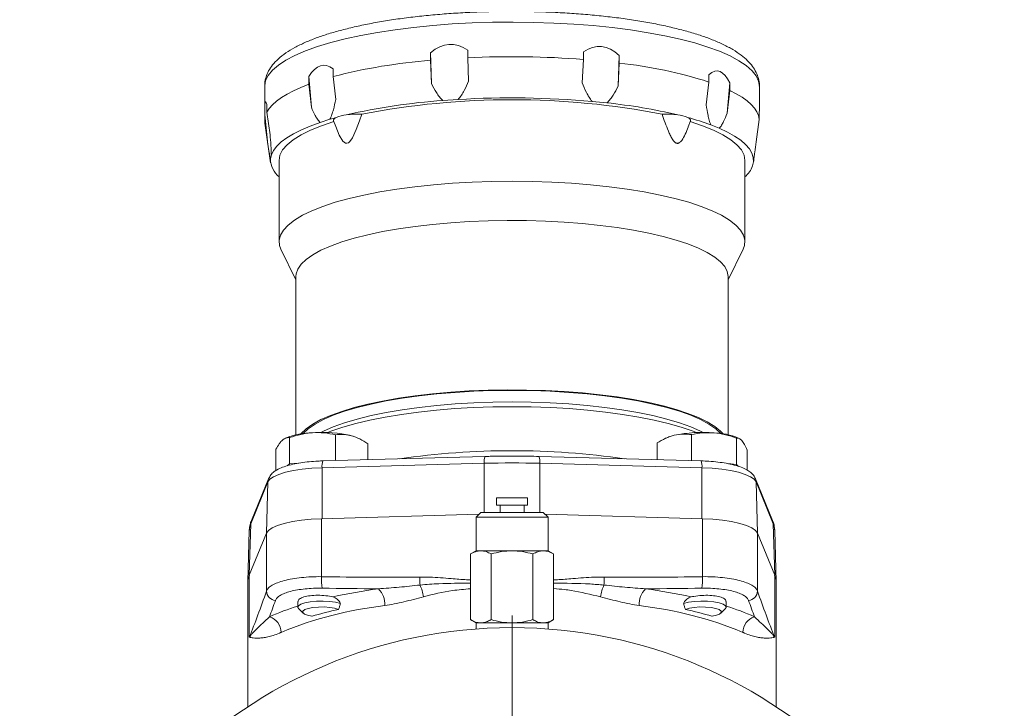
# Model space of a CAD drawing. Header units: millimetres. Extents: x 2 to 244, y -167 to 549.
# Tile 13 of 14: x 21 to 226, y 316 to 459. Entities that reach past the tile are written whole.
import ezdxf

# ---------------------------------------------------------------- set-up
doc = ezdxf.new("R2010")
doc.units = ezdxf.units.MM

# ---------------------------------------------------------------- blocks, each defined once
blk = doc.blocks.new('SW_CENTERMARKSYMBOL_0')
at = {"color": 0, "linetype": 'Continuous', "lineweight": 0}
for p, q in [((0, 5), (0, 102.5)), ((0, 0), (0, 2.5)), ((-5, 0), (-102.5, 0)), ((0, 0), (-2.5, 0)), ((0, 0), (0, -2.5)), ((0, 0), (2.5, 0)), ((5, 0), (102.5, 0)), ((0, -5), (0, -102.5))]:
    blk.add_line(p, q, dxfattribs=at)

msp = doc.modelspace()

# ---------------------------------------------------------------- linework, layer by layer
at = {"color": 7, "linetype": 'Continuous', "lineweight": 15}
for p, q in [((106.41, 452.45), (106.58, 446.02)), ((106.41, 450.86), (106.41, 452.45)), ((114.14, 452.98), (114.14, 451.39)), ((114.14, 451.39), (114.31, 446.55)), ((137.98, 446.2), (138.23, 451.04)), ((138.23, 451.04), (138.23, 452.63)), ((145.44, 445.45), (145.68, 451.88)), ((145.68, 451.88), (145.68, 450.29)), ((86.12, 449.08), (86.12, 447.48)), ((106.58, 446.02), (106.41, 450.86)), ((145.68, 450.29), (145.44, 445.45)), ((81.06, 445.88), (81.06, 447.47)), ((81.06, 447.47), (81.59, 441.1)), ((86.12, 447.48), (86.65, 442.7)), ((164.37, 446.34), (164.37, 447.93)), ((71.86, 445.54), (71.86, 445.48)), ((71.86, 445.48), (71.86, 440.54)), ((81.59, 441.1), (81.06, 445.88)), ((163.8, 441.57), (164.37, 446.34)), ((168.12, 439.83), (168.7, 446.19)), ((168.7, 446.19), (168.7, 444.59)), ((174.86, 440.54), (174.86, 445.48)), ((168.7, 444.59), (168.12, 439.83)), ((72.32, 441.65), (72.32, 440.06)), ((112.12, 442.72), (108.97, 442.5)), ((143.08, 442), (140.05, 442.31)), ((71.87, 437.99), (71.87, 439.58)), ((71.87, 439.58), (72.55, 433.31)), ((72.32, 440.06), (73, 435.38)), ((174.84, 438.56), (174.84, 440.15)), ((71.87, 437.99), (71.89, 437.77)), ((72.55, 433.31), (71.87, 437.99)), ((71.89, 437.77), (73.09, 429.54)), ((85.45, 438.58), (83.39, 437.93)), ((86.21, 438.23), (86.65, 437.05)), ((160.03, 436.98), (160.5, 438.23)), ((166.51, 436.71), (164.75, 437.42)), ((174.16, 433.9), (174.84, 438.56)), ((73.25, 431.18), (73.07, 430.34)), ((74.86, 430.03), (74.86, 413.12)), ((171.86, 413.12), (171.86, 430.03)), ((173.46, 428.87), (173.64, 429.71)), ((75.24, 411.55), (78.36, 405.14)), ((168.36, 405.14), (171.48, 411.55)), ((78.36, 405.87), (78.36, 372.91)), ((168.36, 372.91), (168.36, 405.87)), ((76.23, 372.23), (76.08, 372.16)), ((77.06, 366.89), (77.06, 372.33)), ((86.62, 367.56), (86.62, 372.91)), ((91.57, 372.09), (91.29, 372.23)), ((93.32, 367.74), (93.32, 371.05)), ((153.56, 367.74), (153.56, 371.22)), ((155.42, 372.23), (154.97, 372.01)), ((160.74, 367.54), (160.74, 372.95)), ((170.12, 366.76), (170.12, 372.21)), ((170.76, 372.09), (170.48, 372.23)), ((74.2, 365.43), (74.2, 369.9)), ((172.34, 365.57), (172.34, 369.74)), ((77.06, 366.89), (78.88, 367)), ((117.57, 366.98), (83.83, 366.05)), ((117.73, 368.41), (83.99, 367.49)), ((162.72, 367.49), (128.98, 368.41)), ((162.88, 366.05), (129.14, 366.98)), ((76.56, 366.47), (77.06, 366.89)), ((168.32, 366.91), (170.12, 366.76)), ((170.12, 366.76), (170.5, 366.35)), ((72.54, 363.13), (68.95, 354.4)), ((72.67, 363.78), (69.09, 355.05)), ((72.54, 363.13), (72.25, 352.46)), ((177.62, 355.05), (174.04, 363.78)), ((174.17, 363.13), (174.46, 352.46)), ((177.76, 354.4), (174.17, 363.13)), ((120.11, 359.78), (120.11, 358.28)), ((121.04, 359.78), (120.11, 359.78)), ((126.61, 359.78), (121.04, 359.78)), ((126.61, 358.28), (126.61, 359.78)), ((116.86, 356.78), (115.86, 355.78)), ((116.86, 356.78), (129.86, 356.78)), ((121.04, 358.28), (120.11, 358.28)), ((120.86, 358.28), (120.86, 356.78)), ((126.61, 358.28), (121.04, 358.28)), ((125.86, 356.78), (125.86, 358.28)), ((130.86, 355.78), (129.86, 356.78)), ((83.7, 355.45), (116.5, 356.42)), ((83.7, 343.39), (83.7, 355.45)), ((115.86, 355.78), (115.86, 348.78)), ((130.86, 355.78), (115.86, 355.78)), ((130.21, 356.42), (163.01, 355.45)), ((130.86, 348.78), (130.86, 355.78)), ((163.01, 343.39), (163.01, 355.45)), ((68.65, 353), (68.36, 342.32)), ((68.65, 353.05), (68.65, 353)), ((68.95, 354.4), (68.66, 343.73)), ((177.76, 354.4), (178.05, 343.73)), ((178.03, 353.16), (177.98, 353.59)), ((178.06, 353), (178.06, 353.11)), ((178.35, 342.32), (178.06, 353)), ((72.25, 352.46), (68.66, 343.73)), ((72.25, 340.4), (72.25, 352.46)), ((174.46, 340.4), (174.46, 352.46)), ((178.05, 343.73), (174.46, 352.46)), ((115.86, 348.78), (114.69, 348.11)), ((116.86, 348.78), (115.86, 348.78)), ((123.36, 348.78), (116.86, 348.78)), ((129.85, 348.78), (123.36, 348.78)), ((130.86, 348.78), (129.85, 348.78)), ((132.02, 348.11), (130.86, 348.78)), ((114.69, 348.11), (114.69, 334.45)), ((119.02, 348.11), (119.02, 334.45)), ((127.69, 348.11), (127.69, 334.45)), ((132.02, 348.11), (132.02, 334.45)), ((68.66, 330.83), (68.66, 343.73)), ((178.05, 330.83), (178.05, 343.73)), ((68.36, 342.22), (68.36, 316.29)), ((178.36, 316.29), (178.36, 342.22)), ((78.76, 338.19), (78.76, 337.02)), ((78.94, 336.67), (79.9, 335.77)), ((166.81, 335.77), (167.77, 336.67)), ((167.95, 337.02), (167.95, 338.19)), ((114.69, 334.45), (115.86, 333.78)), ((130.86, 333.78), (132.02, 334.45)), ((115.86, 333.78), (115.86, 332.49)), ((116.86, 333.78), (115.86, 333.78)), ((123.36, 333.78), (116.86, 333.78)), ((129.85, 333.78), (123.36, 333.78)), ((130.86, 333.78), (129.85, 333.78)), ((130.86, 332.5), (130.86, 333.78))]:
    msp.add_line(p, q, dxfattribs=at)
at = {"color": 8, "linetype": 'Continuous', "lineweight": 15}
for p, q in [((117.57, 366.98), (117.55, 356.78)), ((129.14, 366.98), (129.16, 356.78)), ((83.83, 366.05), (83.8, 355.45)), ((162.88, 366.05), (162.91, 355.45))]:
    msp.add_line(p, q, dxfattribs=at)
at = {"color": 8, "linetype": 'Continuous', "lineweight": 15, "flags": 128}
for points in [[(174.86, 445.48), (174.7, 446.53), (174.19, 447.62), (173.33, 448.7), (172.13, 449.76), (170.6, 450.78), (168.75, 451.78), (166.59, 452.73), (164.13, 453.62), (161.39, 454.47), (158.39, 455.25), (155.16, 455.97), (151.7, 456.61), (148.06, 457.18), (144.24, 457.67), (140.28, 458.07), (136.21, 458.39), (132.04, 458.62), (127.82, 458.76), (123.57, 458.81), (119.32, 458.77), (115.09, 458.64), (110.92, 458.42), (106.84, 458.11), (102.86, 457.71), (99.03, 457.23), (95.37, 456.67), (91.89, 456.03), (88.63, 455.33), (85.61, 454.55), (82.85, 453.71), (80.36, 452.82), (78.16, 451.87), (76.28, 450.89), (74.72, 449.86), (73.48, 448.81), (72.59, 447.73), (72.05, 446.64), (71.86, 445.54)], [(72.54, 363.13), (72.58, 363.5), (72.67, 363.79)], [(174.04, 363.78), (174.13, 363.5), (174.17, 363.13)], [(68.95, 354.4), (69, 354.76), (69.09, 355.05)], [(177.62, 355.05), (177.71, 354.76), (177.76, 354.4)]]:
    msp.add_lwpolyline(points, dxfattribs=at)
at = {"color": 7, "linetype": 'Continuous', "lineweight": 15, "flags": 128}
for points in [[(81.06, 445.88), (79.4, 445.22), (77.89, 444.53), (76.54, 443.83), (75.35, 443.1), (74.34, 442.36), (73.49, 441.6), (72.82, 440.84), (72.32, 440.06)], [(174.84, 438.56), (174.69, 439.34), (174.36, 440.13), (173.84, 440.9), (173.16, 441.67), (172.29, 442.43), (171.26, 443.17), (170.06, 443.89), (168.7, 444.59)], [(86.21, 438.23), (86.18, 438.33), (86.19, 438.44), (86.24, 438.55), (86.32, 438.65), (86.43, 438.76), (86.58, 438.86), (86.76, 438.96)], [(86.69, 437.07), (87.4, 435.26), (88.16, 434.02), (88.68, 433.61), (88.97, 433.58), (89.28, 433.69), (89.62, 433.99), (90.13, 434.74), (90.94, 436.45), (91.62, 438.25), (92.1, 439.63), (92.1, 439.63)], [(160.5, 438.23), (160.53, 438.33), (160.52, 438.44), (160.47, 438.55), (160.39, 438.65), (160.28, 438.76), (160.13, 438.86), (159.95, 438.96)], [(83.39, 437.93), (81.34, 437.18), (79.5, 436.4), (77.87, 435.59), (76.47, 434.74), (75.31, 433.88), (74.38, 432.99), (73.69, 432.09), (73.25, 431.18)], [(86.27, 438.12), (83.68, 437.25), (81.39, 436.32), (79.43, 435.35), (77.8, 434.33), (76.52, 433.29), (75.6, 432.21), (75.04, 431.12), (74.86, 430.03)], [(171.86, 430.03), (171.67, 431.12), (171.11, 432.21), (170.19, 433.29), (168.91, 434.33), (167.28, 435.35), (165.32, 436.32), (163.03, 437.25), (160.44, 438.12)], [(173.64, 429.71), (173.6, 430.63), (173.31, 431.54), (172.78, 432.45), (172, 433.34), (170.97, 434.22), (169.71, 435.08), (168.22, 435.91), (166.51, 436.71)], [(75.24, 411.55), (74.96, 412.31), (74.87, 413.39), (75.13, 414.46), (75.76, 415.53), (76.73, 416.58), (78.06, 417.61), (79.71, 418.6), (81.7, 419.55), (83.99, 420.45), (86.57, 421.3), (89.42, 422.09), (92.53, 422.81), (95.86, 423.46), (99.4, 424.04), (103.11, 424.53), (106.98, 424.94), (110.97, 425.26), (115.04, 425.49), (119.18, 425.63), (123.36, 425.68), (127.53, 425.63), (131.67, 425.49), (135.74, 425.26), (139.73, 424.94), (143.6, 424.53), (147.31, 424.04), (150.85, 423.46), (154.18, 422.81), (157.29, 422.09), (160.14, 421.3), (162.72, 420.45), (165.01, 419.55), (167, 418.6), (168.65, 417.61), (169.98, 416.58), (170.95, 415.53), (171.58, 414.46), (171.84, 413.39), (171.75, 412.31), (171.48, 411.55)], [(78.36, 405.87), (78.4, 406.39), (78.75, 407.41), (79.45, 408.43), (80.5, 409.42), (81.88, 410.39), (83.58, 411.32), (85.6, 412.21), (87.91, 413.05), (90.5, 413.83), (93.34, 414.55), (96.42, 415.2), (99.72, 415.78), (103.19, 416.29), (106.83, 416.71), (110.59, 417.04), (114.45, 417.29), (118.39, 417.45), (122.36, 417.52), (126.34, 417.49), (130.3, 417.38), (134.2, 417.18), (138.02, 416.88), (141.72, 416.51), (145.28, 416.04), (148.67, 415.5), (151.85, 414.89), (154.82, 414.2), (157.54, 413.45), (159.99, 412.64), (162.16, 411.77), (164.02, 410.86), (165.57, 409.91), (166.78, 408.93), (167.65, 407.92), (168.18, 406.9), (168.36, 405.87)], [(79.38, 373.1), (79.45, 373.18), (80.5, 374.17), (81.88, 375.14), (83.58, 376.07), (85.6, 376.96), (87.91, 377.8), (90.5, 378.58), (93.34, 379.3), (96.42, 379.95), (99.72, 380.53), (103.19, 381.03), (106.83, 381.46), (110.59, 381.79), (114.45, 382.04), (118.39, 382.2), (122.36, 382.27), (126.34, 382.24), (130.3, 382.13), (134.2, 381.93), (138.02, 381.63), (141.72, 381.26), (145.28, 380.79), (148.67, 380.25), (151.85, 379.64), (154.82, 378.95), (157.54, 378.2), (159.99, 377.38), (162.16, 376.52), (164.02, 375.61), (165.57, 374.66), (166.78, 373.68), (167.33, 373.1)], [(79.85, 373.17), (79.88, 373.19), (80.94, 374.19), (82.35, 375.16), (84.08, 376.09), (86.13, 376.98), (88.49, 377.82), (91.12, 378.6), (94.01, 379.31), (97.14, 379.96), (100.48, 380.53), (104, 381.02), (107.68, 381.43), (111.49, 381.75), (115.39, 381.98), (119.36, 382.12), (123.36, 382.17)], [(123.36, 382.17), (127.35, 382.12), (131.32, 381.98), (135.22, 381.75), (139.03, 381.43), (142.71, 381.02), (146.23, 380.53), (149.57, 379.96), (152.7, 379.31), (155.59, 378.6), (158.22, 377.82), (160.58, 376.98), (162.63, 376.09), (164.36, 375.16), (165.77, 374.19), (166.83, 373.19), (166.86, 373.17)], [(123.36, 379.75), (119.36, 379.71), (115.39, 379.57), (111.49, 379.34), (107.68, 379.02), (104, 378.61), (100.48, 378.12), (97.14, 377.55), (94.01, 376.9), (91.12, 376.19), (88.49, 375.41), (86.13, 374.57), (84.08, 373.68), (83.54, 373.41)], [(163.17, 373.41), (162.63, 373.68), (160.58, 374.57), (158.22, 375.41), (155.59, 376.19), (152.7, 376.9), (149.57, 377.55), (146.23, 378.12), (142.71, 378.61), (139.03, 379.02), (135.22, 379.34), (131.32, 379.57), (127.35, 379.71), (123.36, 379.75)], [(161.8, 373.39), (161.04, 373.68), (158.59, 374.51), (155.88, 375.27), (152.92, 375.98), (149.74, 376.61), (146.36, 377.17), (142.8, 377.65), (139.09, 378.04), (135.26, 378.36), (131.34, 378.58), (127.36, 378.72), (123.36, 378.76), (119.35, 378.72), (115.37, 378.58), (111.45, 378.36), (107.62, 378.04), (103.91, 377.65), (100.36, 377.17), (96.97, 376.61), (93.79, 375.98), (90.83, 375.27), (88.12, 374.51), (85.67, 373.68), (84.91, 373.39)], [(83.83, 366.05), (81.71, 365.95), (79.7, 365.75), (77.84, 365.47), (76.19, 365.11), (74.8, 364.68), (73.71, 364.2), (72.94, 363.68), (72.54, 363.13)], [(174.17, 363.13), (173.77, 363.68), (173, 364.2), (171.91, 364.68), (170.52, 365.11), (168.87, 365.47), (167.01, 365.75), (165, 365.95), (162.88, 366.05)], [(72.25, 352.46), (72.66, 353.02), (73.43, 353.55), (74.54, 354.04), (75.95, 354.48), (77.62, 354.84), (79.51, 355.13), (81.55, 355.34), (83.7, 355.45)], [(174.46, 352.46), (174.05, 353.02), (173.28, 353.55), (172.17, 354.04), (170.76, 354.48), (169.09, 354.84), (167.21, 355.13), (165.16, 355.34), (163.01, 355.45)], [(78.94, 336.67), (78.76, 336.95), (78.89, 337.31), (79.38, 337.65), (80.22, 337.93), (81.33, 338.15), (82.63, 338.28), (84.01, 338.31), (85.38, 338.24), (86.62, 338.08), (87.64, 337.83)], [(159.07, 337.83), (160.09, 338.08), (161.33, 338.24), (162.7, 338.31), (164.08, 338.28), (165.38, 338.15), (166.49, 337.93), (167.33, 337.65), (167.82, 337.31), (167.95, 336.95), (167.77, 336.67)], [(81.71, 335.16), (80.78, 335.36), (80.12, 335.62), (79.79, 335.92), (79.82, 336.24), (80.21, 336.53), (80.93, 336.78), (81.9, 336.97), (83.05, 337.07), (84.25, 337.08), (85.42, 336.99), (86.43, 336.82), (87.2, 336.58)], [(159.51, 336.58), (160.28, 336.82), (161.29, 336.99), (162.46, 337.08), (163.66, 337.07), (164.81, 336.97), (165.78, 336.78), (166.5, 336.53), (166.89, 336.24), (166.92, 335.92), (166.59, 335.62), (165.93, 335.36), (165, 335.16)]]:
    msp.add_lwpolyline(points, dxfattribs=at)
at = {"color": 7, "linetype": 'Continuous', "lineweight": 15}
msp.add_circle((123.36, 232.78), 100, dxfattribs=at)
for centre, radius, start, end in [((123.33, 256.52), 195.09, 85.6213, 92.7003), ((116.08, 330.19), 121.06, 94.5828, 104.3285), ((135.11, 354.09), 96.78, 72.402, 83.7266), ((123.32, 253.73), 189.31, 84.9299, 93.3917), ((117.8, 314.44), 128.36, 93.9414, 103.0352), ((123.36, 279.3), 163.35, 78.9698, 101.0302), ((130.88, 325.08), 117.56, 76.7281, 84.0404), ((104.29, 375.05), 66.26, 105.3351, 106.5176), ((89.61, 432.26), 7.27, 96.012, 113.0097), ((91.18, 421.51), 18.14, 87.0926, 97.4094), ((155.53, 421.51), 18.14, 82.5906, 92.9074), ((157.1, 432.26), 7.27, 66.9903, 83.988), ((145.36, 385.08), 55.82, 69.6676, 74.8463), ((78.05, 430.4), 4.98, 180.6453, 230.0791), ((167.84, 431.08), 6.03, 311.6867, 338.5185), ((82.24, 356.78), 16.58, 91.379, 111.2477), ((83.82, 346.63), 26.8, 76.7392, 94.245), ((162.96, 345.19), 28.23, 84.9881, 101.8828), ((165.14, 359.64), 13.68, 67.0076, 88.7844), ((88.21, 365.86), 7.07, 64.2654, 75.651), ((158.92, 364.77), 8.24, 102.4189, 115.1154), ((123.36, 156.32), 210.74, 88.4283, 91.5717), ((72.3, 342.2), 3.94, 157.2036, 179.6624), ((92.98, 342.64), 9.31, 175.3662, 190.2201), ((119.95, 342.94), 15.79, 178.6696, 184.6662), ((126.76, 342.94), 15.79, 355.3338, 1.3304), ((153.73, 342.64), 9.31, 349.7799, 4.6338), ((174.41, 342.2), 3.94, 0.3376, 22.7964), ((74.27, 340.46), 2.02, 181.7395, 265.3019), ((113.61, 211.91), 130.23, 97.9773, 102.2254), ((92.38, 337.69), 4.49, 355.9217, 45.3085), ((94.91, 337.52), 10.17, 9.6331, 24.0071), ((151.8, 337.52), 10.17, 155.9929, 170.3669), ((154.33, 337.69), 4.49, 134.6915, 184.0783), ((133.1, 211.91), 130.23, 77.7746, 82.0227), ((172.44, 340.46), 2.02, 274.6981, 358.2605), ((106.03, 257.13), 80.76, 96.523, 112.3882), ((105.21, 255.69), 82.87, 102.5529, 106.4687), ((140.68, 257.13), 80.76, 67.6118, 83.477), ((141.5, 255.69), 82.87, 73.5313, 77.4471), ((71.94, 331.84), 3.33, 359.4027, 73.6832), ((174.77, 331.84), 3.33, 106.3168, 180.5973)]:
    msp.add_arc(centre, radius, start, end, dxfattribs=at)
at = {"color": 8, "linetype": 'Continuous', "lineweight": 15}
for centre, radius, start, end in [((123.36, 205.69), 163.92, 81.7858, 98.2142), ((86.41, 366.5), 2.62, 157.7819, 189.7821), ((120.16, 367.43), 2.62, 157.7961, 189.773), ((126.55, 367.43), 2.62, 350.227, 22.2039), ((160.3, 366.5), 2.62, 350.2179, 22.2181), ((72.59, 352.87), 3.94, 157.2366, 177.3646), ((174.11, 352.87), 3.95, 3.464, 22.7504), ((93.16, 290.55), 48.89, 107.1347, 114.5178), ((153.55, 290.55), 48.89, 65.4822, 72.8653)]:
    msp.add_arc(centre, radius, start, end, dxfattribs=at)
at = {"color": 7, "linetype": 'Continuous', "lineweight": 15}
for major_axis, ratio, start_param, end_param in [((-12.91, 486.19), 0.102543, 6.209699, 6.365196), ((18.36, 485.74), 0.099059, 6.19924, 6.354736), ((-39.37, 481.83), 0.06891, 6.221234, 6.37673), ((42.8, 480.63), 0.059597, 6.187421, 6.342917), ((-51.32, 474.23), 0.00907, 6.232521, 6.388018), ((51.48, 472.73), 0.003055, 6.233925, 6.255137)]:
    msp.add_ellipse((123.36, -32), major_axis=major_axis, ratio=ratio, start_param=start_param, end_param=end_param, dxfattribs=at)
for points, knots in [([(174.83, 445.45), (174.84, 445.53), (174.9, 446.06), (174.68, 447.07), (174.21, 448.39), (173.45, 449.63), (172.41, 450.82), (171.06, 451.98), (169.38, 453.1), (167.37, 454.17), (165.08, 455.16), (162.55, 456.07), (159.81, 456.9), (156.86, 457.66), (153.73, 458.35), (150.42, 458.96), (146.95, 459.5), (143.34, 459.95), (139.62, 460.33), (135.8, 460.64), (131.9, 460.86), (127.95, 460.99), (123.98, 461.05), (120, 461.02), (116.04, 460.91), (112.13, 460.71), (108.29, 460.44), (104.54, 460.08), (100.9, 459.65), (97.4, 459.14), (94.05, 458.56), (90.87, 457.9), (87.89, 457.17), (85.11, 456.38), (82.54, 455.51), (80.2, 454.56), (78.1, 453.53), (76.23, 452.4), (74.7, 451.21), (73.51, 449.96), (72.66, 448.71), (72.11, 447.41), (71.89, 446.35), (71.86, 445.74), (71.86, 445.58)], [0, 0, 0, 0, 0.002969, 0.022563, 0.042117, 0.062484, 0.084532, 0.108797, 0.135012, 0.162088, 0.188981, 0.215503, 0.241702, 0.267658, 0.293435, 0.319081, 0.344629, 0.370106, 0.395529, 0.420914, 0.44627, 0.471608, 0.496934, 0.522257, 0.547581, 0.572912, 0.598257, 0.623625, 0.649023, 0.674464, 0.699961, 0.725533, 0.751205, 0.777011, 0.802998, 0.829231, 0.855793, 0.882774, 0.910169, 0.933691, 0.954985, 0.974618, 0.993302, 1, 1, 1, 1]), ([(108.97, 442.5), (108.69, 442.74), (108.45, 443), (108.01, 443.55), (107.81, 443.84), (107.23, 444.74), (106.89, 445.37), (106.58, 446.02)], [0, 0, 0, 0, 0.25, 0.25, 0.5, 0.5, 1, 1, 1, 1]), ([(114.31, 446.55), (114.04, 445.86), (113.74, 445.19), (113.21, 444.22), (113.02, 443.9), (112.61, 443.28), (112.38, 442.98), (112.12, 442.72)], [0, 0, 0, 0, 0.5, 0.5, 0.75, 0.75, 1, 1, 1, 1]), ([(140.05, 442.31), (139.8, 442.59), (139.59, 442.89), (139.19, 443.51), (139.02, 443.83), (138.52, 444.82), (138.24, 445.51), (137.98, 446.2)], [0, 0, 0, 0, 0.25, 0.25, 0.5, 0.5, 1, 1, 1, 1]), ([(145.44, 445.45), (145.13, 444.82), (144.8, 444.2), (144.23, 443.31), (144.03, 443.03), (143.59, 442.48), (143.35, 442.23), (143.08, 442)], [0, 0, 0, 0, 0.5, 0.5, 0.75, 0.75, 1, 1, 1, 1]), ([(83.39, 437.93), (83.19, 438.13), (83.02, 438.35), (82.69, 438.84), (82.53, 439.1), (82.1, 439.91), (81.83, 440.5), (81.59, 441.1)], [0, 0, 0, 0, 0.25, 0.25, 0.5, 0.5, 1, 1, 1, 1]), ([(86.65, 442.7), (86.51, 441.98), (86.35, 441.27), (86.07, 440.22), (85.96, 439.88), (85.73, 439.21), (85.6, 438.89), (85.45, 438.58)], [0, 0, 0, 0, 0.5, 0.5, 0.75, 0.75, 1, 1, 1, 1]), ([(164.75, 437.42), (164.62, 437.73), (164.52, 438.06), (164.33, 438.73), (164.25, 439.08), (164.02, 440.12), (163.9, 440.85), (163.8, 441.57)], [0, 0, 0, 0, 0.25, 0.25, 0.5, 0.5, 1, 1, 1, 1]), ([(154.61, 439.63), (154.81, 439.04), (155.22, 437.87), (155.78, 436.42), (156.28, 435.29), (156.64, 434.61), (156.97, 434.12), (157.21, 433.85), (157.41, 433.7), (157.56, 433.62), (157.72, 433.57), (157.88, 433.57), (158.04, 433.61), (158.24, 433.72), (158.47, 433.91), (158.92, 434.46), (159.44, 435.5), (159.85, 436.47), (160.03, 436.98), (160.03, 436.98)], [0, 0, 0, 0, 0.1459926, 0.2923149, 0.3653479, 0.4390622, 0.4756304, 0.5132415, 0.5299669, 0.5471127, 0.5638658, 0.5811992, 0.6013694, 0.6221057, 0.6594793, 0.6976961, 0.8469946, 0.9990561, 1, 1, 1, 1]), ([(168.12, 439.83), (167.9, 439.24), (167.66, 438.67), (167.27, 437.86), (167.13, 437.6), (166.84, 437.12), (166.68, 436.9), (166.51, 436.71)], [0, 0, 0, 0, 0.5, 0.5, 0.75, 0.75, 1, 1, 1, 1]), ([(73, 435.38), (73.05, 434.65), (73.1, 433.93), (73.17, 432.87), (73.19, 432.52), (73.23, 431.83), (73.24, 431.5), (73.25, 431.18)], [0, 0, 0, 0, 0.5, 0.5, 0.75, 0.75, 1, 1, 1, 1]), ([(73.07, 430.34), (73.03, 430.52), (72.98, 430.73), (72.9, 431.18), (72.85, 431.42), (72.72, 432.19), (72.63, 432.74), (72.55, 433.31)], [0, 0, 0, 0, 0.25, 0.25, 0.5, 0.5, 1, 1, 1, 1]), ([(173.64, 429.71), (173.68, 430.03), (173.73, 430.36), (173.81, 431.04), (173.86, 431.39), (173.99, 432.45), (174.08, 433.17), (174.16, 433.9)], [0, 0, 0, 0, 0.25, 0.25, 0.5, 0.5, 1, 1, 1, 1]), ([(81.84, 373.35), (81.43, 373.33), (81.02, 373.29), (80.21, 373.17), (79.81, 373.1), (78.61, 372.83), (77.83, 372.6), (77.06, 372.33)], [0, 0, 0, 0, 0.25, 0.25, 0.5, 0.5, 1, 1, 1, 1]), ([(86.62, 372.91), (85.84, 373.08), (85.04, 373.22), (83.45, 373.38), (82.65, 373.4), (81.84, 373.35)], [0, 0, 0, 0, 0.5, 0.5, 1, 1, 1, 1]), ([(165.43, 373.32), (165.03, 373.35), (164.63, 373.36), (163.84, 373.36), (163.45, 373.34), (162.27, 373.24), (161.5, 373.12), (160.74, 372.95)], [0, 0, 0, 0, 0.25, 0.25, 0.5, 0.5, 1, 1, 1, 1]), ([(170.12, 372.21), (169.36, 372.5), (168.58, 372.74), (167.02, 373.12), (166.23, 373.25), (165.43, 373.32)], [0, 0, 0, 0, 0.5, 0.5, 1, 1, 1, 1]), ([(75.63, 371.85), (75.5, 371.75), (75.38, 371.63), (75.14, 371.36), (75.02, 371.21), (74.66, 370.71), (74.43, 370.33), (74.2, 369.9)], [0, 0, 0, 0, 0.25, 0.25, 0.5, 0.5, 1, 1, 1, 1]), ([(77.06, 372.33), (76.82, 372.36), (76.59, 372.34), (76.11, 372.19), (75.87, 372.06), (75.63, 371.85)], [0, 0, 0, 0, 0.5, 0.5, 1, 1, 1, 1]), ([(89.97, 372.71), (89.68, 372.79), (89.4, 372.85), (88.83, 372.94), (88.55, 372.97), (87.72, 373.01), (87.16, 372.98), (86.62, 372.91)], [0, 0, 0, 0, 0.25, 0.25, 0.5, 0.5, 1, 1, 1, 1]), ([(93.32, 371.05), (92.77, 371.43), (92.22, 371.77), (91.1, 372.33), (90.54, 372.56), (89.97, 372.71)], [0, 0, 0, 0, 0.5, 0.5, 1, 1, 1, 1]), ([(157.15, 372.82), (156.85, 372.75), (156.54, 372.65), (155.94, 372.44), (155.63, 372.32), (154.74, 371.91), (154.15, 371.58), (153.56, 371.22)], [0, 0, 0, 0, 0.25, 0.25, 0.5, 0.5, 1, 1, 1, 1]), ([(160.74, 372.95), (160.15, 373.04), (159.56, 373.08), (158.36, 373.04), (157.76, 372.97), (157.15, 372.82)], [0, 0, 0, 0, 0.5, 0.5, 1, 1, 1, 1]), ([(171.23, 371.71), (171.14, 371.81), (171.05, 371.9), (170.86, 372.04), (170.76, 372.1), (170.49, 372.22), (170.3, 372.23), (170.12, 372.21)], [0, 0, 0, 0, 0.25, 0.25, 0.5, 0.5, 1, 1, 1, 1]), ([(172.34, 369.74), (172.16, 370.16), (171.98, 370.56), (171.61, 371.22), (171.42, 371.5), (171.23, 371.71)], [0, 0, 0, 0, 0.5, 0.5, 1, 1, 1, 1]), ([(83.99, 367.49), (83.65, 367.48), (82.68, 367.44), (81.11, 367.32), (79.34, 367.1), (77.7, 366.79), (76.21, 366.4), (74.89, 365.9), (73.9, 365.32), (73.12, 364.62), (72.82, 364.07), (72.67, 363.78)], [0, 0, 0, 0, 0.063382, 0.184283, 0.305867, 0.428751, 0.554059, 0.68402, 0.823378, 0.910449, 1, 1, 1, 1]), ([(128.98, 368.41), (128.26, 368.43), (126.17, 368.48), (122.77, 368.5), (119.74, 368.47), (118.09, 368.42), (117.73, 368.41)], [0, 0, 0, 0, 0.192328, 0.557898, 0.904329, 1, 1, 1, 1]), ([(174.04, 363.78), (173.91, 364.03), (173.65, 364.54), (173.03, 365.14), (172.21, 365.69), (171.1, 366.19), (169.67, 366.64), (168.02, 366.99), (166.25, 367.25), (164.47, 367.42), (163.27, 367.47), (162.72, 367.49)], [0, 0, 0, 0, 0.077009, 0.160652, 0.259616, 0.383734, 0.519666, 0.648529, 0.77299, 0.895266, 1, 1, 1, 1]), ([(69.09, 355.05), (68.99, 354.78), (68.75, 354.14), (68.7, 353.46), (68.67, 353.08)], [0, 0, 0, 0, 0.427225, 1, 1, 1, 1]), ([(177.96, 353.75), (177.95, 353.89), (177.91, 354.33), (177.74, 354.76), (177.62, 355.05)], [0, 0, 0, 0, 0.301332, 1, 1, 1, 1]), ([(116.86, 348.78), (116.68, 348.78), (116.49, 348.76), (116.13, 348.7), (115.95, 348.65), (115.4, 348.48), (115.05, 348.31), (114.69, 348.11)], [0, 0, 0, 0, 0.25, 0.25, 0.5, 0.5, 1, 1, 1, 1]), ([(119.02, 348.11), (118.67, 348.31), (118.31, 348.48), (117.59, 348.71), (117.23, 348.78), (116.86, 348.78)], [0, 0, 0, 0, 0.5, 0.5, 1, 1, 1, 1]), ([(123.36, 348.78), (122.62, 348.78), (121.88, 348.71), (120.43, 348.48), (119.73, 348.31), (119.02, 348.11)], [0, 0, 0, 0, 0.5, 0.5, 1, 1, 1, 1]), ([(127.69, 348.11), (126.98, 348.31), (126.26, 348.48), (124.81, 348.71), (124.09, 348.78), (123.36, 348.78)], [0, 0, 0, 0, 0.5, 0.5, 1, 1, 1, 1]), ([(129.85, 348.78), (129.67, 348.78), (129.48, 348.76), (129.12, 348.7), (128.94, 348.65), (128.39, 348.48), (128.04, 348.31), (127.69, 348.11)], [0, 0, 0, 0, 0.25, 0.25, 0.5, 0.5, 1, 1, 1, 1]), ([(132.02, 348.11), (131.66, 348.31), (131.3, 348.48), (130.58, 348.71), (130.22, 348.78), (129.85, 348.78)], [0, 0, 0, 0, 0.5, 0.5, 1, 1, 1, 1]), ([(72.25, 340.4), (72.33, 340.62), (72.47, 340.83), (72.86, 341.24), (73.12, 341.43), (73.75, 341.81), (74.12, 341.98), (74.96, 342.3), (75.43, 342.45), (76.47, 342.73), (77.03, 342.84), (78.21, 343.05), (78.84, 343.14), (80.17, 343.27), (80.85, 343.32), (82.25, 343.39), (82.97, 343.4), (83.7, 343.39)], [0, 0, 0, 0, 0.125, 0.125, 0.25, 0.25, 0.375, 0.375, 0.5, 0.5, 0.625, 0.625, 0.75, 0.75, 0.875, 0.875, 1, 1, 1, 1]), ([(163.01, 343.39), (163.74, 343.4), (164.46, 343.39), (165.86, 343.32), (166.54, 343.27), (167.87, 343.14), (168.5, 343.05), (169.68, 342.84), (170.24, 342.73), (171.28, 342.45), (171.75, 342.3), (172.59, 341.98), (172.96, 341.81), (173.59, 341.43), (173.85, 341.24), (174.25, 340.83), (174.38, 340.62), (174.46, 340.4)], [0, 0, 0, 0, 0.125, 0.125, 0.25, 0.25, 0.375, 0.375, 0.5, 0.5, 0.625, 0.625, 0.75, 0.75, 0.875, 0.875, 1, 1, 1, 1]), ([(68.66, 330.83), (69.26, 332.28), (69.86, 333.82), (71.05, 337.02), (71.65, 338.69), (72.25, 340.4)], [0, 0, 0, 0, 0.5, 0.5, 1, 1, 1, 1]), ([(83.82, 340.99), (83.2, 341), (82.59, 340.99), (81.41, 340.94), (80.83, 340.9), (79.7, 340.79), (79.17, 340.72), (78.16, 340.55), (77.69, 340.45), (76.8, 340.22), (76.4, 340.09), (75.69, 339.81), (75.38, 339.66), (74.84, 339.34), (74.62, 339.17), (74.29, 338.82), (74.17, 338.64), (74.1, 338.45)], [0, 0, 0, 0, 0.125, 0.125, 0.25, 0.25, 0.375, 0.375, 0.5, 0.5, 0.625, 0.625, 0.75, 0.75, 0.875, 0.875, 1, 1, 1, 1]), ([(95.53, 340.88), (96.97, 340.96), (98.41, 341.07), (101.3, 341.34), (102.75, 341.49), (104.21, 341.65)], [0, 0, 0, 0, 0.5, 0.5, 1, 1, 1, 1]), ([(142.5, 341.65), (143.96, 341.49), (145.41, 341.34), (148.3, 341.07), (149.74, 340.96), (151.18, 340.88)], [0, 0, 0, 0, 0.5, 0.5, 1, 1, 1, 1]), ([(172.61, 338.45), (172.54, 338.64), (172.42, 338.82), (172.09, 339.17), (171.87, 339.34), (171.33, 339.66), (171.02, 339.81), (170.31, 340.09), (169.91, 340.22), (169.03, 340.45), (168.55, 340.55), (167.55, 340.72), (167.01, 340.79), (165.89, 340.9), (165.31, 340.94), (164.12, 340.99), (163.51, 341), (162.89, 340.99)], [0, 0, 0, 0, 0.125, 0.125, 0.25, 0.25, 0.375, 0.375, 0.5, 0.5, 0.625, 0.625, 0.75, 0.75, 0.875, 0.875, 1, 1, 1, 1]), ([(174.46, 340.4), (175.06, 338.69), (175.66, 337.02), (176.85, 333.82), (177.45, 332.28), (178.05, 330.83)], [0, 0, 0, 0, 0.5, 0.5, 1, 1, 1, 1]), ([(78.82, 338.19), (78.82, 338.31), (78.81, 338.6), (79.44, 339), (80.56, 339.34), (82.06, 339.52), (83.73, 339.52), (85.1, 339.38), (85.82, 339.23), (86.03, 339.19)], [0, 0, 0, 0, 0.107527, 0.272638, 0.437277, 0.601693, 0.766202, 0.931094, 1, 1, 1, 1]), ([(86.03, 339.19), (86.21, 339.15), (86.37, 339.09), (86.69, 338.93), (86.85, 338.83), (87.25, 338.49), (87.47, 338.18), (87.64, 337.83)], [0, 0, 0, 0, 0.25, 0.25, 0.5, 0.5, 1, 1, 1, 1]), ([(104.95, 339.22), (103.56, 338.83), (102.19, 338.47), (99.5, 337.83), (98.17, 337.56), (96.85, 337.37)], [0, 0, 0, 0, 0.5, 0.5, 1, 1, 1, 1]), ([(149.86, 337.37), (148.54, 337.56), (147.21, 337.83), (144.52, 338.47), (143.15, 338.83), (141.76, 339.22)], [0, 0, 0, 0, 0.5, 0.5, 1, 1, 1, 1]), ([(159.07, 337.83), (159.15, 338.01), (159.25, 338.17), (159.47, 338.47), (159.59, 338.6), (159.86, 338.83), (160.01, 338.93), (160.33, 339.09), (160.5, 339.15), (160.68, 339.19)], [0, 0, 0, 0, 0.25, 0.25, 0.5, 0.5, 0.75, 0.75, 1, 1, 1, 1]), ([(160.68, 339.19), (160.86, 339.22), (161.55, 339.37), (162.89, 339.51), (164.58, 339.53), (166.09, 339.35), (167.23, 339.02), (167.88, 338.61), (167.89, 338.31), (167.89, 338.19)], [0, 0, 0, 0, 0.059361, 0.225338, 0.390834, 0.55578, 0.72032, 0.884732, 1, 1, 1, 1]), ([(87.64, 337.83), (87.6, 337.63), (87.54, 337.42), (87.39, 337), (87.3, 336.79), (87.2, 336.58)], [0, 0, 0, 0, 0.5, 0.5, 1, 1, 1, 1]), ([(159.51, 336.58), (159.41, 336.79), (159.32, 337), (159.17, 337.42), (159.11, 337.63), (159.07, 337.83)], [0, 0, 0, 0, 0.5, 0.5, 1, 1, 1, 1]), ([(72.87, 335.04), (72.36, 334.53), (71.89, 334.09), (71.03, 333.3), (70.65, 332.94), (69.95, 332.27), (69.64, 331.96), (69.23, 331.52), (69.11, 331.38), (68.87, 331.1), (68.76, 330.96), (68.66, 330.83)], [0, 0, 0, 0, 0.25, 0.25, 0.5, 0.5, 0.75, 0.75, 0.875, 0.875, 1, 1, 1, 1]), ([(114.69, 334.45), (115.05, 334.24), (115.41, 334.07), (116.13, 333.84), (116.49, 333.78), (116.86, 333.78)], [0, 0, 0, 0, 0.5, 0.5, 1, 1, 1, 1]), ([(116.86, 333.78), (117.04, 333.78), (117.23, 333.79), (117.59, 333.85), (117.77, 333.9), (118.32, 334.07), (118.67, 334.24), (119.02, 334.45)], [0, 0, 0, 0, 0.25, 0.25, 0.5, 0.5, 1, 1, 1, 1]), ([(123.36, 333.78), (122.62, 333.78), (121.88, 333.84), (120.43, 334.07), (119.73, 334.24), (119.02, 334.45)], [0, 0, 0, 0, 0.5, 0.5, 1, 1, 1, 1]), ([(127.69, 334.45), (126.98, 334.24), (126.26, 334.07), (124.81, 333.84), (124.09, 333.78), (123.36, 333.78)], [0, 0, 0, 0, 0.5, 0.5, 1, 1, 1, 1]), ([(127.69, 334.45), (128.04, 334.24), (128.4, 334.07), (129.12, 333.84), (129.48, 333.78), (129.85, 333.78)], [0, 0, 0, 0, 0.5, 0.5, 1, 1, 1, 1]), ([(129.85, 333.78), (130.03, 333.78), (130.22, 333.79), (130.58, 333.85), (130.77, 333.9), (131.31, 334.07), (131.66, 334.24), (132.02, 334.45)], [0, 0, 0, 0, 0.25, 0.25, 0.5, 0.5, 1, 1, 1, 1]), ([(173.84, 335.04), (174.35, 334.53), (174.82, 334.09), (175.68, 333.3), (176.06, 332.94), (176.76, 332.27), (177.07, 331.96), (177.48, 331.52), (177.6, 331.38), (177.84, 331.1), (177.95, 330.96), (178.05, 330.83)], [0, 0, 0, 0, 0.25, 0.25, 0.5, 0.5, 0.75, 0.75, 0.875, 0.875, 1, 1, 1, 1]), ([(75.27, 331.81), (74.81, 331.59), (74.37, 331.42), (73.55, 331.13), (73.16, 331.02), (72.43, 330.84), (72.08, 330.77), (71.44, 330.67), (71.14, 330.64), (70.32, 330.58), (69.86, 330.6), (69.31, 330.66), (69.15, 330.69), (68.95, 330.74), (68.88, 330.76), (68.79, 330.78), (68.77, 330.79), (68.71, 330.81), (68.69, 330.82), (68.66, 330.83)], [0, 0, 0, 0, 0.125, 0.125, 0.25, 0.25, 0.375, 0.375, 0.5, 0.5, 0.75, 0.75, 0.875, 0.875, 0.9375, 0.9375, 0.96875, 0.96875, 1, 1, 1, 1]), ([(171.44, 331.81), (171.9, 331.59), (172.34, 331.42), (173.16, 331.13), (173.55, 331.02), (174.28, 330.84), (174.63, 330.77), (175.27, 330.67), (175.57, 330.64), (176.39, 330.58), (176.85, 330.6), (177.4, 330.66), (177.56, 330.69), (177.77, 330.74), (177.83, 330.76), (177.92, 330.78), (177.95, 330.79), (178, 330.81), (178.02, 330.82), (178.05, 330.83)], [0, 0, 0, 0, 0.125, 0.125, 0.25, 0.25, 0.375, 0.375, 0.5, 0.5, 0.75, 0.75, 0.875, 0.875, 0.9375, 0.9375, 0.96875, 0.96875, 1, 1, 1, 1])]:
    msp.add_open_spline(points, degree=3, knots=knots, dxfattribs=at)
for points in [[(83.7, 343.39), (90.52, 343.28), (97.34, 343.24), (104.16, 343.31)], [(142.55, 343.31), (149.37, 343.24), (156.19, 343.28), (163.01, 343.39)], [(95.53, 340.88), (91.63, 340.89), (87.72, 340.93), (83.82, 340.99)], [(162.89, 340.99), (158.99, 340.93), (155.08, 340.89), (151.18, 340.88)], [(74.1, 338.45), (73.69, 337.29), (73.28, 336.15), (72.87, 335.04)], [(173.84, 335.04), (173.43, 336.15), (173.02, 337.29), (172.61, 338.45)]]:
    msp.add_open_spline(points, degree=3, dxfattribs=at)
at = {"color": 8, "linetype": 'Continuous', "lineweight": 15}
for points, knots in [([(104.16, 343.31), (104.85, 343.3), (107.04, 343.28), (110.28, 343.05), (113.1, 342.77), (114.43, 342.75), (114.69, 342.75)], [0, 0, 0, 0, 0.19519, 0.622122, 0.924645, 1, 1, 1, 1]), ([(132.02, 342.75), (132.28, 342.75), (133.61, 342.77), (136.42, 343.05), (139.67, 343.28), (141.86, 343.3), (142.55, 343.31)], [0, 0, 0, 0, 0.074433, 0.377879, 0.80481, 1, 1, 1, 1]), ([(104.21, 341.65), (105.52, 341.76), (109, 342.02), (112.51, 342.02), (114.69, 342.02)], [0, 0, 0, 0, 0.376284, 1, 1, 1, 1]), ([(114.69, 340.87), (113.44, 340.77), (110.1, 340.5), (106.93, 339.71), (104.95, 339.22)], [0, 0, 0, 0, 0.374369, 1, 1, 1, 1]), ([(132.02, 342.02), (134.55, 342.02), (138.06, 342.02), (141.54, 341.73), (142.5, 341.65)], [0, 0, 0, 0, 0.72326, 1, 1, 1, 1]), ([(141.76, 339.22), (139.74, 339.69), (137.29, 340.27), (134.01, 340.77), (132.79, 340.85), (132.02, 340.91)], [0, 0, 0, 0, 0.635522, 0.768573, 1, 1, 1, 1])]:
    msp.add_open_spline(points, degree=3, knots=knots, dxfattribs=at)

# ---------------------------------------------------------------- block references
at = {"color": 7, "linetype": 'Continuous', "lineweight": 0}
msp.add_blockref('SW_CENTERMARKSYMBOL_0', (123.36, 232.78), dxfattribs=at)

doc.saveas('drawing.dxf')
